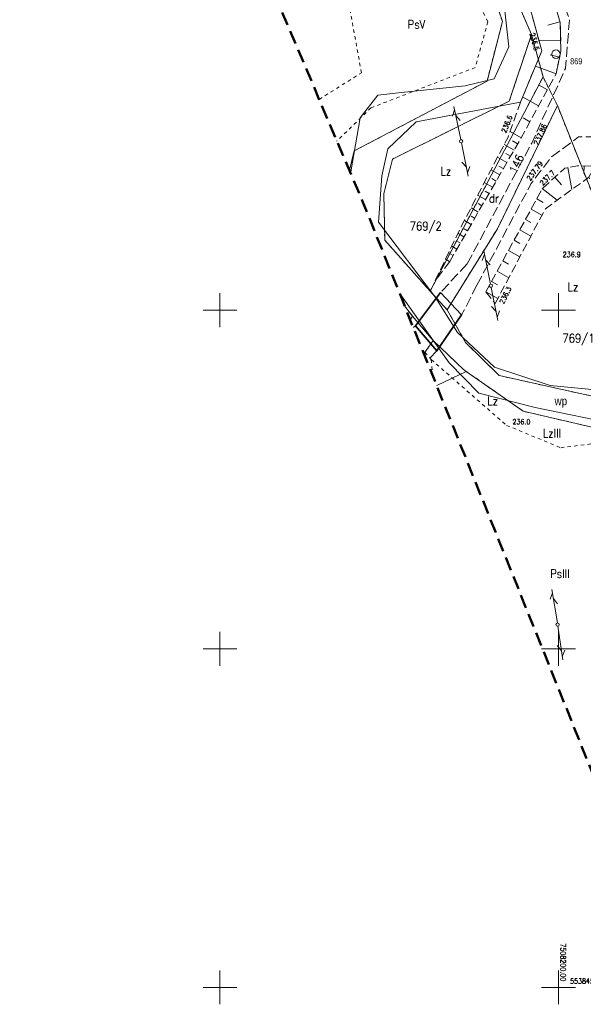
# Model space of a CAD drawing. Header units: feet. Extents: x 7508120 to 7508302, y 5538448 to 5538715.
# Tile 1 of 5: x 7508120 to 7508204, y 5538448 to 5538593. Entities that reach past the tile are written whole.
import ezdxf
from ezdxf.enums import TextEntityAlignment as Align

# ---------------------------------------------------------------- set-up
doc = ezdxf.new("R2010")
doc.units = ezdxf.units.FT
doc.header["$MEASUREMENT"] = 0
for name, pattern in [('BUBZ02', [1.75, 1.25, -0.5]), ('EGBU01', [1, 0.5, -0.5]), ('KTJZ01', [2, 1.5, -0.5]), ('MCP_ZAKRES', [3, 2, -1])]:
    doc.linetypes.add(name, pattern=pattern)
for name, color, linetype, lineweight in [('_Ramka - Siatka krzyży', 7, 'Continuous', 9), ('BUBI - Most', 7, 'Continuous', 9), ('BUBZ - Skarpa nieumocniona', 7, 'Continuous', 9), ('BUBZ - Skarpa nieumocniona - wypełnienie', 7, 'Continuous', 9), ('BUBZ - Skarpa umocniona - wypełnienie', 7, 'Continuous', 9), ('EGBD - Działka ewidencyjna', 7, 'Continuous', 9), ('EGBD_O - Działka ewidencyjna', 7, 'Continuous', 9), ('EGBK_O - Kontur klasyfikacyjny', 7, 'Continuous', 9), ('EGBU - Użytek gruntowy', 7, 'Continuous', 9), ('EGBU_O - Użytek gruntowy', 7, 'Continuous', 9), ('KTJZ - Jezdnia', 7, 'Continuous', 9), ('KTOK - Bariera drogowa ochronna', 7, 'Continuous', 9), ('MCP - Zakres aktualizacji', 7, 'Continuous', 9), ('OSSP03 - Punkt osnowy poziomej szczegółowej', 7, 'Continuous', 9), ('OSSP03_O - Punkt osnowy poziomej szczegółowej', 7, 'Continuous', 9), ('PTWP - Woda płynąca', 7, 'Continuous', 9), ('RTPW01 - Punkt wysokościowy naturalny', 7, 'Continuous', 9), ('RTPW01_O - Punkt wysokościowy naturalny', 7, 'Continuous', 9), ('RTPW02 - Punkt wysokościowy sztuczny', 7, 'Continuous', 9), ('RTPW02_O - Punkt wysokościowy sztuczny', 7, 'Continuous', 9), ('SUPT_O - Przewód telekomunikacyjny napowietrzny', 7, 'Continuous', 9), ('SUSM04_T - Słup', 7, 'Continuous', 9)]:
    doc.layers.add(name, color=color, linetype=linetype, lineweight=lineweight)
doc.styles.get("Standard").update_dxf_attribs({"font": 'txt.shx', "width": 0.75})
doc.styles.add('Style-msdefault', font='msdefault.shx')
doc.linetypes.add('KTOK01', pattern='A,1.575,[10,dgnlstyle-MapaZas500_2015.shx,S=0.007937,R=0,X=0.175,Y=0],-0.35,1.575', length=3.5)

# ---------------------------------------------------------------- blocks, each defined once
blk = doc.blocks.new('OSSP03')
at = {"layer": 'OSSP03 - Punkt osnowy poziomej szczegółowej', "linetype": 'Continuous', "lineweight": 9}
h = blk.add_hatch(color=7, dxfattribs=at)
edge = h.paths.add_edge_path()
edge.add_arc((0, 0), 0.09, 0, 360)
at = {"layer": 'OSSP03 - Punkt osnowy poziomej szczegółowej', "color": 7, "linetype": 'Continuous', "lineweight": 13}
blk.add_circle((0, 0), 1.25, dxfattribs=at)
blk = doc.blocks.new('SUSM04_T')
at = {"layer": 'SUSM04_T - Słup', "color": 7, "linetype": 'Continuous', "lineweight": 13}
blk.add_circle((0, 0), 0.5, dxfattribs=at)
blk = doc.blocks.new('SUPT01')
at = {"layer": 'SUPT_O - Przewód telekomunikacyjny napowietrzny', "color": 30, "linetype": 'Continuous', "lineweight": 13}
for p, q in [((0.5, 0), (10.5, 0)), ((6.07, -1), (7.8, 0)), ((9.53, 0), (7.8, 1))]:
    blk.add_line(p, q, dxfattribs=at)
blk = doc.blocks.new('RTPW02')
at = {"layer": 'RTPW02 - Punkt wysokościowy sztuczny', "linetype": 'Continuous', "lineweight": 13}
h = blk.add_hatch(color=7, dxfattribs=at)
edge = h.paths.add_edge_path()
edge.add_arc((0, 0), 0.09, 0, 360)
blk = doc.blocks.new('RTPW01')
at = {"layer": 'RTPW01 - Punkt wysokościowy naturalny', "linetype": 'Continuous', "lineweight": 13}
h = blk.add_hatch(color=7, dxfattribs=at)
edge = h.paths.add_edge_path()
edge.add_arc((0, 0), 0.09, 0, 360)
blk = doc.blocks.new('*U16')
at = {"layer": 'BUBZ - Skarpa umocniona - wypełnienie', "color": 7, "linetype": 'Continuous', "lineweight": 13}
for p, q in [((0.52, 68.41), (-0.52, 67.29)), ((2.01, 67.02), (-0.12, 64.73)), ((3.5, 65.63), (2.39, 64.44)), ((4.99, 64.24), (2.59, 61.83)), ((7.77, 61.31), (6.53, 60.12)), ((10.56, 58.37), (7.89, 55.84)), ((12.57, 55.94), (11.03, 54.93)), ((13.8, 53.9), (10.93, 52.16)), ((15.04, 51.86), (13.66, 51.03)), ((16.27, 49.82), (13.57, 48.19)), ((17.5, 47.78), (16.18, 46.98)), ((18.74, 45.74), (16.13, 44.16)), ((19.97, 43.7), (18.69, 42.93)), ((21.2, 41.66), (18.7, 40.14)), ((22.44, 39.62), (21.21, 38.88)), ((23.67, 37.58), (21.27, 36.13)), ((24.9, 35.54), (23.73, 34.83)), ((26.14, 33.5), (23.84, 32.11)), ((27.37, 31.46), (26.25, 30.78)), ((28.6, 29.42), (26.35, 28.06)), ((29.84, 27.38), (28.71, 26.7)), ((30.67, 25.56), (28.44, 24.59)), ((31.47, 23.71), (30.46, 23.31)), ((32.16, 21.84), (30.04, 21.06)), ((32.85, 19.97), (31.42, 19.44)), ((33.54, 18.09), (28.91, 16.13)), ((34.23, 16.22), (31.94, 15.35)), ((36.22, 11.1), (31.87, 9.42)), ((38.2, 5.99), (36.31, 5.04)), ((39.13, 3.67), (35.38, 2.18)), ((40.06, 1.36), (38.28, 0.65)), ((40.98, -0.96), (37.66, -2.29)), ((41.91, -3.27), (40.37, -3.89)), ((42.84, -5.59), (39.99, -6.73)), ((43.76, -7.9), (42.46, -8.43)), ((44.69, -10.22), (42.32, -11.17)), ((45.62, -12.54), (44.55, -12.96)), ((46.54, -14.85), (44.41, -15.7)), ((47.47, -17.17), (46.31, -17.63)), ((48.4, -19.48), (45.9, -20.48)), ((49.32, -21.8), (47.99, -22.34)), ((50.37, -24.4), (47.49, -25.57)), ((51.42, -27.01), (49.83, -27.65)), ((52.53, -29.96), (48.99, -30.99)), ((53.41, -32.98), (51.62, -33.51)), ((53.51, -35.69), (50.31, -35.77)), ((53.36, -38.2), (51.98, -37.9)), ((52.83, -40.67), (49.79, -39.54)), ((51.55, -43.03), (50.24, -42.32)), ((50.26, -45.39), (47.89, -44.1)), ((48.97, -47.75), (47.96, -47.2)), ((47.69, -50.11), (46.04, -49.19)), ((47.16, -51.02), (46.41, -50.59)), ((46.63, -51.94), (45.18, -51.1)), ((45.57, -53.77), (44.2, -52.97)), ((46.1, -52.85), (45.4, -52.45)), ((44.52, -55.6), (43.22, -54.85)), ((45.04, -54.68), (44.38, -54.3)), ((43.99, -56.51), (43.36, -56.15)), ((43.46, -57.43), (42.23, -56.72)), ((42.93, -58.34), (42.34, -58)), ((42.4, -59.26), (41.25, -58.6)), ((41.34, -61.09), (40.27, -60.47)), ((41.87, -60.18), (41.32, -59.85)), ((40.29, -62.92), (39.29, -62.35)), ((40.81, -62.01), (40.3, -61.71)), ((39.76, -63.84), (39.28, -63.56)), ((39.23, -64.75), (38.33, -64.23)), ((38.17, -66.58), (37.42, -66.15)), ((38.7, -65.67), (38.29, -65.43)), ((37.11, -68.41), (36.5, -68.06)), ((37.64, -67.5), (37.3, -67.3))]:
    blk.add_line(p, q, dxfattribs=at)
blk = doc.blocks.new('*U17')
at = {"layer": 'BUBZ - Skarpa nieumocniona - wypełnienie', "color": 7, "linetype": 'Continuous', "lineweight": 13}
for p, q in [((-14.93, 83.56), (-14.36, 80.3)), ((-12.56, 83.8), (-12.57, 82.7)), ((-10.89, 83.79), (-11.86, 82.12)), ((-9.53, 83.24), (-10.69, 82.68)), ((-16.88, 82.14), (-15.88, 81.03)), ((-18.72, 80.47), (-16.51, 78.74)), ((-8.42, 81.41), (-10.74, 80)), ((-19.55, 78.94), (-18.6, 78.42)), ((-7.32, 79.58), (-8.53, 78.84)), ((-20.38, 77.41), (-18.77, 76.53)), ((-6.21, 77.75), (-8.75, 76.21)), ((-21.22, 75.88), (-20.4, 75.44)), ((-5.1, 75.92), (-6.42, 75.12)), ((-22.05, 74.36), (-20.4, 73.45)), ((-22.89, 72.83), (-22.05, 72.37)), ((-3.99, 74.09), (-6.75, 72.42)), ((-23.72, 71.3), (-22.03, 70.38)), ((-2.88, 72.26), (-4.37, 71.49)), ((-2.04, 70.28), (-4.97, 69.02)), ((-24.55, 69.77), (-23.7, 69.31)), ((-25.39, 68.25), (-23.66, 67.3)), ((-1.19, 68.3), (-2.59, 67.7)), ((-26.22, 66.72), (-25.35, 66.24)), ((-0.34, 66.32), (-3.02, 65.17)), ((-27.06, 65.19), (-25.29, 64.23)), ((0.5, 64.34), (-0.77, 63.79)), ((1.35, 62.36), (-1.07, 61.32)), ((2.19, 60.38), (1.05, 59.89)), ((3.04, 58.39), (0.88, 57.47)), ((3.88, 56.41), (2.74, 55.93)), ((4.73, 54.43), (2.32, 53.4)), ((5.58, 52.45), (4.3, 51.92)), ((6.48, 50.25), (3.8, 49.15)), ((7.39, 48.04), (6.04, 47.49)), ((8.29, 45.84), (5.81, 44.82)), ((9.2, 43.63), (8.08, 43.17)), ((9.97, 41.77), (8.05, 40.98)), ((10.74, 39.92), (9.93, 39.59)), ((11.51, 38.07), (9.86, 37.38)), ((12.28, 36.21), (11.25, 35.78)), ((13.06, 34.38), (11.01, 33.51)), ((13.84, 32.54), (12.81, 32.11)), ((14.61, 30.7), (12.57, 29.84)), ((15.39, 28.87), (14.37, 28.43)), ((16.17, 27.03), (14.13, 26.16)), ((16.95, 25.2), (15.92, 24.77)), ((17.7, 23.34), (15.66, 22.53)), ((18.44, 21.48), (17.44, 21.08)), ((19.18, 19.62), (17.23, 18.84)), ((19.93, 17.77), (18.97, 17.38)), ((20.67, 15.91), (18.79, 15.15)), ((21.42, 14.05), (20.49, 13.68)), ((21.99, 12.66), (20.16, 11.91)), ((22.56, 11.27), (21.65, 10.9)), ((23.13, 9.88), (21.33, 9.14)), ((23.7, 8.49), (22.81, 8.12)), ((24.28, 7.1), (22.46, 6.36)), ((24.85, 5.71), (23.92, 5.33)), ((25.42, 4.32), (23.53, 3.54)), ((25.99, 2.93), (24.88, 2.93)), ((27.06, 0.43), (25.03, -0.43))]:
    blk.add_line(p, q, dxfattribs=at)

msp = doc.modelspace()

# ---------------------------------------------------------------- linework, layer by layer
at = {"layer": '_Ramka - Siatka krzyży', "color": 7, "linetype": 'Continuous', "lineweight": 13}
for p, q in [((7508150, 5538550), (7508150, 5538552.5)), ((7508200, 5538550), (7508200, 5538552.5)), ((7508150, 5538550), (7508147.5, 5538550)), ((7508150, 5538550), (7508150, 5538547.5)), ((7508150, 5538550), (7508152.5, 5538550)), ((7508200, 5538550), (7508197.5, 5538550)), ((7508200, 5538550), (7508200, 5538547.5)), ((7508200, 5538550), (7508202.5, 5538550)), ((7508150, 5538500), (7508150, 5538502.5)), ((7508200, 5538500), (7508200, 5538502.5)), ((7508150, 5538500), (7508147.5, 5538500)), ((7508150, 5538500), (7508150, 5538497.5)), ((7508150, 5538500), (7508152.5, 5538500)), ((7508200, 5538500), (7508197.5, 5538500)), ((7508200, 5538500), (7508200, 5538497.5)), ((7508200, 5538500), (7508202.5, 5538500)), ((7508150, 5538450), (7508150, 5538452.5)), ((7508200, 5538450), (7508200, 5538452.5)), ((7508150, 5538450), (7508147.5, 5538450)), ((7508150, 5538450), (7508150, 5538447.5)), ((7508150, 5538450), (7508152.5, 5538450)), ((7508200, 5538450), (7508197.5, 5538450)), ((7508200, 5538450), (7508200, 5538447.5)), ((7508200, 5538450), (7508202.5, 5538450))]:
    msp.add_line(p, q, dxfattribs=at)
at = {"layer": 'BUBI - Most', "color": 7, "linetype": 'Continuous', "lineweight": 35, "flags": 128}
msp.add_lwpolyline([(7508182.58, 5538552.61), (7508178.86, 5538547.7), (7508182.04, 5538543.97), (7508185.69, 5538549.3), (7508182.58, 5538552.61)], close=True, dxfattribs=at)
at = {"layer": 'BUBZ - Skarpa nieumocniona', "color": 7, "linetype": 'BUBZ02', "lineweight": 13}
for p, q in [((7508183.92, 5538557.16), (7508181.8, 5538554.37)), ((7508189.27, 5538552.68), (7508190.63, 5538550.96))]:
    msp.add_line(p, q, dxfattribs=at)
at = {"layer": 'BUBZ - Skarpa nieumocniona', "color": 7, "linetype": 'BUBZ02', "lineweight": 13, "flags": 128}
for points in [[(7508183.92, 5538557.16), (7508194.49, 5538575.46), (7508199.63, 5538584.9), (7508200.35, 5538588.25), (7508200.25, 5538592.46), (7508199.1, 5538596.39), (7508196.12, 5538603.77), (7508185, 5538631.56), (7508185, 5538631.56), (7508181.03, 5538641.79), (7508178.27, 5538649.28), (7508176.8, 5538652.68), (7508159.37, 5538681.51), (7508158.5, 5538682.74), (7508151.79, 5538689.81), (7508145.84, 5538695.37)], [(7508181.8, 5538554.37), (7508185.46, 5538562.02), (7508192.55, 5538575.56), (7508194.38, 5538580.71), (7508197.53, 5538588.28), (7508194.36, 5538599.78), (7508190.8, 5538611.2), (7508183.55, 5538625.01), (7508179.55, 5538633.01), (7508175.71, 5538641.7), (7508177.17, 5538645.49), (7508176.31, 5538648.4), (7508171.74, 5538655.96), (7508164.66, 5538667.02), (7508158.21, 5538677.14), (7508152.62, 5538683.92), (7508146.87, 5538690.11), (7508142.87, 5538694.08)], [(7508189.27, 5538552.68), (7508197.61, 5538567.96), (7508200.91, 5538570.96), (7508202.79, 5538571.29), (7508206.46, 5538571.27), (7508213.44, 5538559.75), (7508221.9, 5538539.94), (7508225.52, 5538531.12), (7508228.6, 5538523.7), (7508233.28, 5538512.69), (7508237.74, 5538501.54), (7508242.32, 5538490.42), (7508242.32, 5538490.42), (7508244.44, 5538485.42)], [(7508190.63, 5538550.96), (7508198.05, 5538564.95), (7508204.47, 5538569.61), (7508211.04, 5538557.13), (7508217.25, 5538544.87), (7508220.64, 5538535.16), (7508222.93, 5538530.79), (7508225.51, 5538526.64), (7508226.33, 5538524.5), (7508226.11, 5538523.9), (7508238.35, 5538495), (7508241.74, 5538486.04)]]:
    msp.add_lwpolyline(points, dxfattribs=at)
at = {"layer": 'EGBD - Działka ewidencyjna', "color": 96, "linetype": 'Continuous', "lineweight": 13, "flags": 128}
for points in [[(7508190.34, 5538603.74), (7508196, 5538590.7)], [(7508190.63, 5538595.79), (7508191.71, 5538592.62)], [(7508189.44, 5538583.82), (7508191.71, 5538592.62)], [(7508192.73, 5538580.87), (7508196, 5538590.7)], [(7508197.71, 5538584.43), (7508196, 5538590.7)], [(7508189.44, 5538583.82), (7508169.84, 5538573.5)], [(7508197.71, 5538584.43), (7508181.02, 5538552.8)], [(7508197.71, 5538584.43), (7508199.83, 5538580.19)], [(7508192.73, 5538580.87), (7508175.48, 5538572.31)], [(7508199.83, 5538580.19), (7508190.96, 5538562)], [(7508208.1, 5538559.4), (7508199.83, 5538580.19)], [(7508169.11, 5538570.65), (7508169.84, 5538573.5)], [(7508174.2, 5538567.18), (7508175.48, 5538572.31)], [(7508174.33, 5538560.34), (7508174.2, 5538567.18)], [(7508183.54, 5538550.05), (7508190.96, 5538562)], [(7508174.33, 5538560.34), (7508181.02, 5538552.8)], [(7508183.54, 5538550.05), (7508181.02, 5538552.8)], [(7508178.42, 5538549.13), (7508177.26, 5538550.64)], [(7508178.42, 5538549.13), (7508178.1, 5538548.57)], [(7508178.42, 5538549.13), (7508181.49, 5538545.5)], [(7508183.54, 5538550.05), (7508186.27, 5538545.23)], [(7508180.12, 5538543.54), (7508181.49, 5538545.5)], [(7508181.49, 5538545.5), (7508185.97, 5538541.22)], [(7508186.27, 5538545.23), (7508191.24, 5538540.34)], [(7508186.38, 5538540.93), (7508182, 5538538.86)], [(7508185.97, 5538541.22), (7508186.38, 5538540.93)], [(7508186.38, 5538540.93), (7508194.79, 5538535.07)], [(7508191.24, 5538540.34), (7508208.29, 5538536.56)], [(7508212.74, 5538530.91), (7508194.79, 5538535.07)]]:
    msp.add_lwpolyline(points, dxfattribs=at)
at = {"layer": 'EGBU - Użytek gruntowy', "color": 96, "linetype": 'EGBU01', "lineweight": 13, "flags": 128}
for points in [[(7508170.89, 5538585.04), (7508165.07, 5538617.19)], [(7508190.34, 5538603.74), (7508196, 5538590.7)], [(7508188, 5538595.72), (7508189.56, 5538592.58)], [(7508191.71, 5538592.62), (7508190.63, 5538595.79)], [(7508189.56, 5538592.58), (7508187.69, 5538585.83)], [(7508189.44, 5538583.82), (7508191.71, 5538592.62)], [(7508196, 5538590.7), (7508192.73, 5538580.87)], [(7508197.71, 5538584.43), (7508196, 5538590.7)], [(7508187.69, 5538585.83), (7508172.3, 5538579.86)], [(7508164.65, 5538581.12), (7508170.89, 5538585.04)], [(7508169.84, 5538573.5), (7508189.44, 5538583.82)], [(7508181.02, 5538552.8), (7508197.71, 5538584.43)], [(7508199.83, 5538580.19), (7508197.71, 5538584.43)], [(7508172.3, 5538579.86), (7508167.28, 5538574.98)], [(7508192.73, 5538580.87), (7508175.48, 5538572.31)], [(7508190.96, 5538562), (7508199.83, 5538580.19)], [(7508208.1, 5538559.4), (7508199.83, 5538580.19)], [(7508167.28, 5538574.98), (7508167.28, 5538574.95)], [(7508169.11, 5538570.65), (7508169.84, 5538573.5)], [(7508175.48, 5538572.31), (7508174.2, 5538567.18)], [(7508174.2, 5538567.18), (7508174.33, 5538560.34)], [(7508183.54, 5538550.05), (7508190.96, 5538562)], [(7508174.33, 5538560.34), (7508181.02, 5538552.8)], [(7508181.02, 5538552.8), (7508183.54, 5538550.05)], [(7508178.42, 5538549.13), (7508177.26, 5538550.64)], [(7508178.1, 5538548.57), (7508178.42, 5538549.13)], [(7508178.42, 5538549.13), (7508181.49, 5538545.5)], [(7508183.54, 5538550.05), (7508186.27, 5538545.23)], [(7508181.49, 5538545.5), (7508180.27, 5538543.76)], [(7508185.97, 5538541.22), (7508181.49, 5538545.5)], [(7508186.27, 5538545.23), (7508191.24, 5538540.34)], [(7508180.27, 5538543.76), (7508181.19, 5538542.69)], [(7508181.19, 5538542.69), (7508192.33, 5538532.98)], [(7508181.19, 5538542.69), (7508181.41, 5538540.33)], [(7508186.38, 5538540.93), (7508185.97, 5538541.22)], [(7508194.79, 5538535.07), (7508186.38, 5538540.93)], [(7508191.24, 5538540.34), (7508208.29, 5538536.56)], [(7508210.18, 5538531.5), (7508194.79, 5538535.07)], [(7508192.33, 5538532.98), (7508200.32, 5538529.68)], [(7508200.32, 5538529.68), (7508206.6, 5538530.47)]]:
    msp.add_lwpolyline(points, dxfattribs=at)
at = {"layer": 'KTJZ - Jezdnia', "color": 7, "linetype": 'KTJZ01', "lineweight": 13}
for p, q in [((7508186.5, 5538556.82), (7508182.58, 5538552.61)), ((7508187.94, 5538553.67), (7508185.69, 5538549.3)), ((7508178.86, 5538547.7), (7508178.59, 5538547.41)), ((7508182.04, 5538543.97), (7508180.66, 5538542.55))]:
    msp.add_line(p, q, dxfattribs=at)
at = {"layer": 'KTJZ - Jezdnia', "color": 7, "linetype": 'KTJZ01', "lineweight": 13, "flags": 128}
for points in [[(7508146.73, 5538695.84), (7508151.8, 5538691.29), (7508160.13, 5538682.08), (7508167.91, 5538671.28), (7508171.37, 5538665.19), (7508174.02, 5538660.39), (7508176.93, 5538654.29), (7508179.97, 5538647.06), (7508186.86, 5538630.19), (7508196.56, 5538605.85), (7508201.62, 5538592.98), (7508201.02, 5538585.68), (7508196.04, 5538574.67), (7508186.5, 5538556.82)], [(7508187.94, 5538553.67), (7508195.97, 5538568.7), (7508198.9, 5538572.58), (7508202.94, 5538575.57), (7508206.16, 5538575.62), (7508209.42, 5538573.95)]]:
    msp.add_lwpolyline(points, dxfattribs=at)
at = {"layer": 'KTOK - Bariera drogowa ochronna', "color": 7, "linetype": 'KTOK01', "lineweight": 13, "flags": 128}
msp.add_lwpolyline([(7508199.63, 5538584.9), (7508200.35, 5538588.25), (7508200.25, 5538592.46), (7508199.1, 5538596.39), (7508196.12, 5538603.77), (7508190.18, 5538618.63), (7508185, 5538631.56), (7508181.03, 5538641.79), (7508178.27, 5538649.28), (7508176.8, 5538652.68), (7508175.11, 5538656.66), (7508171.55, 5538663.39), (7508167.72, 5538669.74), (7508163.31, 5538676.41), (7508158.5, 5538682.74)], dxfattribs=at)
at = {"layer": 'MCP - Zakres aktualizacji', "color": 7, "linetype": 'MCP_ZAKRES', "lineweight": 50, "flags": 128}
msp.add_lwpolyline([(7508120.42, 5538685.05), (7508171.11, 5538565.94), (7508216.72, 5538452.5), (7508290.75, 5538482.84), (7508194.46, 5538715.4), (7508120.42, 5538685.05)], close=True, dxfattribs=at)
at = {"layer": 'PTWP - Woda płynąca', "color": 141, "linetype": 'Continuous', "lineweight": 13, "flags": 128}
for points in [[(7508194.38, 5538580.71), (7508197.53, 5538588.28), (7508194.36, 5538599.78), (7508188.42, 5538609.61), (7508179.26, 5538618.15), (7508176.21, 5538628.76), (7508173.12, 5538640.99), (7508171.18, 5538646.91), (7508167.14, 5538659.19), (7508162.94, 5538667.49), (7508156.06, 5538677.71), (7508151.23, 5538681.85), (7508144.19, 5538687.88), (7508137.64, 5538691.64)], [(7508134.2, 5538689.89), (7508145.58, 5538682.18), (7508152.13, 5538676.36), (7508157.79, 5538668.86), (7508163.5, 5538659.68), (7508166.98, 5538652.86), (7508169.16, 5538644.33), (7508169.22, 5538639.89), (7508171.34, 5538632.65), (7508173.72, 5538624.51), (7508174.02, 5538620.01), (7508175.21, 5538616.27), (7508181.53, 5538609.98), (7508186.89, 5538603.33), (7508191.91, 5538595.52), (7508192.67, 5538588.87), (7508190.49, 5538584.14), (7508186.22, 5538583.12), (7508177.26, 5538582.16), (7508173.31, 5538581.73), (7508170.71, 5538578.38), (7508169.32, 5538570.41)], [(7508194.38, 5538580.71), (7508185.99, 5538579.11), (7508178.99, 5538577.78), (7508174.78, 5538573.82), (7508173.92, 5538569.81), (7508173.39, 5538563), (7508181.83, 5538551.85), (7508185.1, 5538546.72), (7508190.56, 5538541.59), (7508198.76, 5538538.88), (7508204.41, 5538538.35), (7508213.15, 5538536.52), (7508213.15, 5538536.52)], [(7508176.64, 5538552.3), (7508183.85, 5538542.24), (7508188.25, 5538537.76), (7508196.53, 5538535.6), (7508208.98, 5538533.04), (7508215.23, 5538530.07), (7508219.66, 5538526.77), (7508219.66, 5538526.77), (7508219.66, 5538526.77), (7508219.66, 5538526.77), (7508218.93, 5538521.62), (7508214.43, 5538514.47), (7508212.44, 5538508.3), (7508211.93, 5538503.07), (7508211.56, 5538499.37), (7508213.12, 5538495.29), (7508216.66, 5538492.05), (7508219.53, 5538488.81), (7508219.83, 5538485.96), (7508217.71, 5538483.75), (7508213.75, 5538482.36), (7508210.24, 5538481.69), (7508204.96, 5538481.75)]]:
    msp.add_lwpolyline(points, dxfattribs=at)

# ---------------------------------------------------------------- block references
at = {"layer": 'BUBZ - Skarpa nieumocniona - wypełnienie', "color": 7, "linetype": 'Continuous', "lineweight": 13}
msp.add_blockref('*U17', (7508216.32, 5538487.49), dxfattribs=at)
at = {"layer": 'BUBZ - Skarpa umocniona - wypełnienie', "color": 7, "linetype": 'Continuous', "lineweight": 13}
msp.add_blockref('*U16', (7508146.8, 5538625.57), dxfattribs=at)
at = {"layer": 'OSSP03 - Punkt osnowy poziomej szczegółowej', "color": 7, "linetype": 'Continuous', "lineweight": 13, "xscale": 0.5, "yscale": 0.5, "zscale": 0.5}
msp.add_blockref('OSSP03', (7508199.62, 5538587.8), dxfattribs=at)
at = {"layer": 'RTPW01 - Punkt wysokościowy naturalny', "color": 7, "linetype": 'Continuous', "lineweight": 13, "xscale": 0.5, "yscale": 0.5, "zscale": 0.5}
for p in [(7508197.53, 5538588.28), (7508192.55, 5538575.56), (7508197.61, 5538567.96), (7508200.29, 5538558.63), (7508190.63, 5538550.96), (7508195.94, 5538534.3)]:
    msp.add_blockref('RTPW01', p, dxfattribs=at)
at = {"layer": 'RTPW02 - Punkt wysokościowy sztuczny', "color": 7, "linetype": 'Continuous', "lineweight": 13, "xscale": 0.5, "yscale": 0.5, "zscale": 0.5}
for p in [(7508196.04, 5538574.67), (7508195.97, 5538568.7)]:
    msp.add_blockref('RTPW02', p, dxfattribs=at)
at = {"layer": 'SUPT_O - Przewód telekomunikacyjny napowietrzny', "color": 30, "linetype": 'Continuous', "lineweight": 13, "xscale": 0.5, "yscale": 0.5, "zscale": 0.5}
for p, rotation in [((7508185.61, 5538574.93), 101.6657044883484), ((7508185.61, 5538574.93), 281.6583340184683), ((7508190.01, 5538553.6), 101.661829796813), ((7508190.01, 5538553.6), 281.3538753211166), ((7508199.86, 5538503.56), 99.21521748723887), ((7508199.86, 5538503.56), 278.3091673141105)]:
    msp.add_blockref('SUPT01', p, dxfattribs=dict(at, rotation=rotation))
at = {"layer": 'SUSM04_T - Słup', "color": 7, "linetype": 'Continuous', "lineweight": 13, "xscale": 0.5, "yscale": 0.5, "zscale": 0.5}
for p in [(7508185.61, 5538574.93), (7508190.01, 5538553.6), (7508199.86, 5538503.56)]:
    msp.add_blockref('SUSM04_T', p, dxfattribs=at)

# ---------------------------------------------------------------- texts
at = {"layer": '_Ramka - Siatka krzyży', "color": 7, "linetype": 'Continuous', "lineweight": 13, "insert": (7508201.05, 5538450.89), "char_height": 0.75, "attachment_point": 3, "rotation": 270, "line_spacing_factor": 0.6}
msp.add_mtext('\\H1x;\\W0.87;7508200.00', dxfattribs=at)
at = {"layer": '_Ramka - Siatka krzyży', "color": 7, "linetype": 'Continuous', "lineweight": 13, "insert": (7508201.7, 5538451.3), "char_height": 0.75, "attachment_point": 1, "line_spacing_factor": 0.6}
msp.add_mtext('\\H1x;\\W0.87;5538450.00', dxfattribs=at)
at = {"layer": 'EGBD_O - Działka ewidencyjna', "color": 96, "linetype": 'Continuous', "lineweight": 25, "insert": (7508193.76, 5538570.08), "char_height": 1.25, "attachment_point": 7, "rotation": 64.6633, "line_spacing_factor": 0.6}
msp.add_mtext('\\H1x;\\W0.87;146', dxfattribs=at)
at = {"layer": 'EGBD_O - Działka ewidencyjna', "color": 96, "linetype": 'Continuous', "lineweight": 25, "char_height": 1.25, "attachment_point": 7, "line_spacing_factor": 0.6}
for s, insert in [('\\H1x;\\W0.87;769/2', (7508178.01, 5538561.36)), ('\\H1x;\\W0.87;769/1', (7508200.56, 5538544.81))]:
    msp.add_mtext(s, dxfattribs=dict(at, insert=insert))
at = {"layer": 'EGBK_O - Kontur klasyfikacyjny', "color": 96, "linetype": 'Continuous', "lineweight": 13, "char_height": 1.25, "attachment_point": 7, "line_spacing_factor": 0.6}
for s, insert in [('\\H1x;\\W0.87;PsV', (7508177.71, 5538591.57)), ('\\H1x;\\W0.87;LzIII', (7508197.68, 5538531.2)), ('\\H1x;\\W0.87;PsIII', (7508198.75, 5538510.45))]:
    msp.add_mtext(s, dxfattribs=dict(at, insert=insert))
at = {"layer": 'EGBU_O - Użytek gruntowy', "color": 96, "linetype": 'Continuous', "lineweight": 13, "style": 'Style-msdefault', "width": 0.87}
msp.add_text('wp', height=1.25, dxfattribs=at).set_placement((7508199.41, 5538535.96))
at = {"layer": 'EGBU_O - Użytek gruntowy', "color": 96, "linetype": 'Continuous', "lineweight": 13, "char_height": 1.25, "attachment_point": 7, "line_spacing_factor": 0.6}
for s, insert in [('\\H1x;\\W0.87;Lz', (7508182.56, 5538569.89)), ('\\H1x;\\W0.87;dr', (7508189.72, 5538565.87)), ('\\H1x;\\W0.87;Lz', (7508201.33, 5538552.82)), ('\\H1x;\\W0.87;Lz', (7508189.48, 5538535.98))]:
    msp.add_mtext(s, dxfattribs=dict(at, insert=insert))
at = {"layer": 'OSSP03_O - Punkt osnowy poziomej szczegółowej', "color": 7, "linetype": 'Continuous', "lineweight": 13, "style": 'Style-msdefault', "width": 0.87}
msp.add_text('869', height=0.9, dxfattribs=at).set_placement((7508201.71, 5538586.02), align=Align.BOTTOM_LEFT)
at = {"layer": 'RTPW01_O - Punkt wysokościowy naturalny', "color": 7, "linetype": 'Continuous', "lineweight": 13, "width": 0.87}
for s, rotation, p in [('236.5', 285.0578, (7508195.74, 5538590.83)), ('236.6', 68.3893, (7508192.23, 5538576.1)), ('237.7', 44.7026, (7508197.67, 5538568.33)), ('236.3', 63.4448, (7508191.88, 5538550.84))]:
    msp.add_text(s, height=0.75, rotation=rotation, dxfattribs=at).set_placement(p)
msp.add_text('236.9', height=0.75, dxfattribs=at).set_placement((7508200.61, 5538557.84))
msp.add_text('236.0', height=0.75, dxfattribs=at).set_placement((7508193.19, 5538532.92), align=Align.BOTTOM_LEFT)
at = {"layer": 'RTPW02_O - Punkt wysokościowy sztuczny', "color": 7, "linetype": 'Continuous', "lineweight": 13, "width": 0.87}
for s, rotation, p in [('237.86', 65.5491, (7508196.97, 5538574.3)), ('237.79', 53.5561, (7508195.82, 5538569.03))]:
    msp.add_text(s, height=0.75, rotation=rotation, dxfattribs=at).set_placement(p)

doc.saveas('drawing.dxf')
